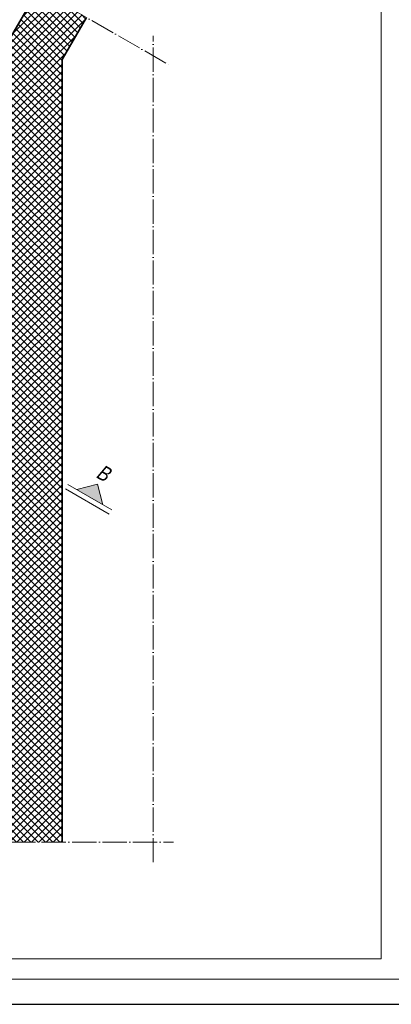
# Model space of a CAD drawing. Header units: millimetres. Extents: x 558 to 24967, y -5755 to 3551.
# Tile 34 of 36: x 23689 to 24056, y 2066 to 3041. Entities that reach past the tile are written whole.
import ezdxf
from ezdxf.enums import TextEntityAlignment as Align

# ---------------------------------------------------------------- set-up
doc = ezdxf.new("R2010")
doc.units = ezdxf.units.MM
doc.linetypes.add('ACAD_ISO04W100', pattern=[30, 24, -3, 0, -3])
doc.layers.get('Defpoints').update_dxf_attribs({"color": 252})
for name, color, linetype, lineweight in [('K_Grube', 252, 'Continuous', 35), ('K_Kreskowanie', 252, 'Continuous', 5), ('K_Opis_zmienny', 252, 'Continuous', 13), ('K_Osie', 252, 'ACAD_ISO04W100', 5), ('K_Ramka', 252, 'Continuous', 18)]:
    doc.layers.add(name, color=color, linetype=linetype, lineweight=lineweight)
doc.styles.add('Tytuł 50', font='arial.ttf', dxfattribs={"width": 0.8, "oblique": 10, "height": 15})

msp = doc.modelspace()

# ---------------------------------------------------------------- hatches: boundary and pattern name
at = {"layer": 'K_Kreskowanie', "ltscale": 5}
h = msp.add_hatch(dxfattribs=at)
h.set_pattern_fill('ANSI37', color=256, scale=1.6)
h.set_pattern_definition([(45, (2962.861, -2454.189), (-3.5921024, 3.5921024), []), (135, (2962.861, -2454.189), (-3.5921024, -3.5921024), [])])
h.paths.add_polyline_path([(23680.614, 3024.949), (23680.614, 2993.496), (23560.473, 3062.859), (23550.473, 3045.539), (23680.614, 2970.402), (23680.614, 2226.627), (23730.614, 2226.627), (23730.614, 3001.551), (23754.626, 3043.141), (23706.994, 3070.641)])
at = {"layer": 'K_Opis_zmienny'}
msp.add_hatch(color=256, dxfattribs=at).paths.add_polyline_path([(23765.511, 2581.093), (23771.002, 2560.603), (23745.021, 2575.603)])
msp.add_hatch(color=256, dxfattribs=at).paths.add_polyline_path([(23765.511, 2581.093), (23771.002, 2560.603), (23745.021, 2575.603)])

# ---------------------------------------------------------------- linework, layer by layer
at = {"layer": 'Defpoints'}
msp.add_lwpolyline([(22371.174, 2065.976), (24471.174, 2065.976), (24471.174, 3550.976), (22371.174, 3550.976)], close=True, dxfattribs=at)
at = {"layer": 'K_Grube', "ltscale": 5}
for p, q in [((23706.994, 3070.641), (23680.614, 3024.949)), ((23754.626, 3043.141), (23730.614, 3001.551)), ((23730.614, 2226.627), (23730.614, 3001.551))]:
    msp.add_line(p, q, dxfattribs=at)
at = {"layer": 'K_Opis_zmienny'}
for p, q in [((23777.162, 2551.273), (23733.861, 2576.273)), ((23777.162, 2551.273), (23733.861, 2576.273)), ((23779.662, 2555.603), (23736.361, 2580.603)), ((23779.662, 2555.603), (23736.361, 2580.603)), ((23765.511, 2581.093), (23745.021, 2575.603)), ((23765.511, 2581.093), (23745.021, 2575.603)), ((23765.511, 2581.093), (23771.002, 2560.603)), ((23765.511, 2581.093), (23771.002, 2560.603))]:
    msp.add_line(p, q, dxfattribs=at)
at = {"layer": 'K_Opis_zmienny', "ltscale": 0.5}
msp.add_lwpolyline([(22496.174, 3505.976), (24046.174, 3505.976), (24046.174, 2110.976), (22496.174, 2110.976), (22496.174, 3505.976)], dxfattribs=at)
at = {"layer": 'K_Osie'}
for p, q in [((23134.552, 3401.141), (23838.119, 2994.937)), ((23820.798, 2206.627), (23820.798, 3024.937)), ((23258.87, 2226.627), (23840.798, 2226.627))]:
    msp.add_line(p, q, dxfattribs=at)
at = {"layer": 'K_Ramka'}
msp.add_lwpolyline([(22396.174, 2090.976), (24446.174, 2090.976), (24446.174, 3525.976), (22396.174, 3525.976)], close=True, dxfattribs=at)

# ---------------------------------------------------------------- texts
at = {"layer": 'K_Opis_zmienny', "style": 'Tytuł 50', "oblique": 10, "width": 0.8}
msp.add_text('B', height=15, rotation=330, dxfattribs=at).set_placement((23771.761, 2591.919), align=Align.MIDDLE_CENTER)
msp.add_text('B', height=15, rotation=330, dxfattribs=at).set_placement((23771.761, 2591.919), align=Align.MIDDLE_CENTER)

doc.saveas('drawing.dxf')
